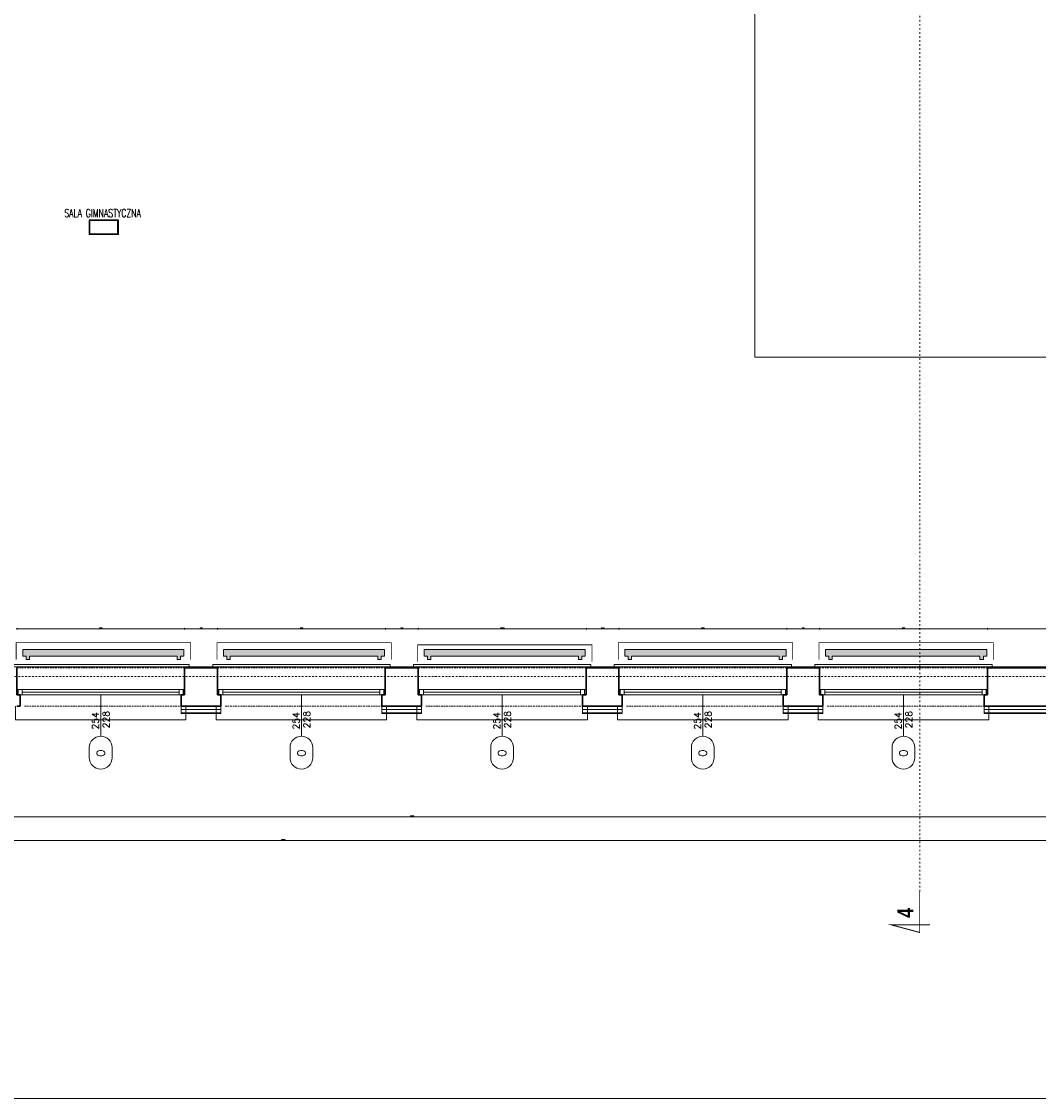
# Model space of a CAD drawing. Header units: millimetres. Extents: x -1893473 to 942156, y -568027 to 942944.
# Tile 128 of 256: x 148797 to 163948, y -519267 to -503224. Entities that reach past the tile are written whole.
import ezdxf
from ezdxf.enums import TextEntityAlignment as Align

# ---------------------------------------------------------------- set-up
doc = ezdxf.new("R2010")
doc.units = ezdxf.units.MM
doc.header["$LTSCALE"] = 0.2
for name, pattern in [('2_3', [1, 0.5, -0.5]), ('ACAD_ISO03W100', [30, 12, -18]), ('DASHDOT', [25.4, 12.7, -6.35, 0, -6.35]), ('HIDDEN', [9.525, 6.35, -3.175])]:
    doc.linetypes.add(name, pattern=pattern)
doc.layers.get('0').update_dxf_attribs({"lineweight": 0})
for name, color, linetype, lineweight in [('!! 0_ Istn-okna', 6, 'Continuous', 13), ('!! 0_ Istn-sciany', 7, 'Continuous', 30), ('!! 0_ Istn-widok', 1, 'Continuous', 15), ('!! 0_ Opis', 3, 'Continuous', 13), ('!! 0_Istn-cienka', 4, 'Continuous', 9), ('!! 0_Opis_okna', 8, 'Continuous', 15), ('!! 0_Opis_pom', 9, 'Continuous', 13), ('!! 0_Osie', 1, 'DASHDOT', 13), ('!! 1_ tynk zewn  - nowy', 21, 'Continuous', 20), ('!! 1_OPIS POM NOWE', 140, 'Continuous', 5), ('!! 2_ remont Ocieplenie', 4, 'ZIGZAG', 5), ('!! wymiary osi', 250, 'Continuous', 9), ('P-Opis nadproża', 150, 'Continuous', 9), ('P-Osie', 1, 'DASHDOT', 18)]:
    doc.layers.add(name, color=color, linetype=linetype, lineweight=lineweight)
for name, color, linetype, lineweight, plot in [('!! 0_Istn-grzejniki', 7, 'Continuous', 0, False), ('!! 0_ramki', 251, 'Continuous', 9, False), ('Powierzchnia', 140, 'Continuous', 5, False)]:
    doc.layers.add(name, color=color, linetype=linetype, lineweight=lineweight, plot=plot)
doc.layers.add('!! 1_Wyburzenia', color=7, linetype='ACAD_ISO03W100', lineweight=13, true_color=0xff0505)
doc.styles.add('ARCHETYP', font='romans.shx', dxfattribs={"height": 15})
doc.styles.add('ARIAL', font='tahoma.ttf')
doc.styles.add('STYLE7', font='ARIALNB.TTF')
doc.styles.add('TXT', font='simplex.shx')
doc.linetypes.add('ZIGZAG', pattern='A,0.00254,-5.08,[131,ltypeshp.shx,S=5.08,R=0,X=-5.08,Y=0],-10.16,[131,ltypeshp.shx,S=5.08,R=180,X=5.08,Y=0],-5.08', length=20.32254)
doc.dimstyles.new('DIM50', dxfattribs={"dimscale": 5, "dimtxt": 2.5, "dimasz": 1.5, "dimexe": 0, "dimexo": 0, "dimgap": 0.5, "dimtad": 1, "dimdec": 4, "dimrnd": 0.5, "dimdsep": 46, "dimtxsty": 'TXT', "dimblk1": 'TICK1', "dimblk2": 'TICK1', "dimsah": 1, "dimcen": 0, "dimse1": 1, "dimse2": 1, "dimclrd": 1, "dimclre": 7, "dimclrt": 9, "dimadec": 0, "dimazin": 0, "dimtfac": 1, "dimtdec": 4, "dimtmove": 2, "dimatfit": 3, "dimldrblk": 'TICK1', "dimfxl": 1, "dimtolj": 1, "dimarcsym": 0})

# ---------------------------------------------------------------- blocks, each defined once
blk = doc.blocks.new('okno 1')
at = {"layer": '!! 0_ Istn-okna'}
for points in [[(9, -36), (259, -36)], [(9, -44), (259, -44)], [(17, -40), (251, -40)]]:
    blk.add_lwpolyline(points, dxfattribs=at)
for points in [[(11, -44), (17, -44), (17, -36), (11, -36)], [(251, -44), (257, -44), (257, -36), (251, -36)]]:
    blk.add_lwpolyline(points, close=True, dxfattribs=at)
at = {"layer": '!! 0_ Istn-sciany'}
for points in [[(9, -36), (9, -4)], [(259, -36), (259, -4)], [(9, -36), (9, -44)], [(9, -44), (14, -44)], [(14, -44), (14, -61)], [(254, -44), (259, -44)], [(254, -44), (254, -61)], [(259, -36), (259, -44)], [(14, -61), (9, -61)], [(254, -61), (259, -61)]]:
    blk.add_lwpolyline(points, dxfattribs=at)
at = {"layer": '!! 0_ Istn-widok'}
for points in [[(2, 1), (266, 1)], [(2, -4), (2, 1)], [(266, -4), (266, 1)], [(7, -61), (7, -81)], [(261, -61), (261, -81)], [(261, -81), (7, -81)]]:
    blk.add_lwpolyline(points, dxfattribs=at)
at = {"layer": '!! 0_Istn-cienka', "linetype": 'HIDDEN', "ltscale": 2}
for points in [[(9, -4), (259, -4)], [(259, -61), (19, -61)]]:
    blk.add_lwpolyline(points, dxfattribs=at)
blk = doc.blocks.new('BLOK OSI')
at = {"layer": 'P-Osie'}
blk.add_lwpolyline([(48625.5, -199526.1), (52491.5, -199526.1)], dxfattribs=at)
blk = doc.blocks.new('1_ok-opis')
blk.add_line((0, 111.6), (0, 50))
for points in [[(-17, 128.6), (-17, 143.6)], [(17, 128.6), (17, 143.6)]]:
    blk.add_lwpolyline(points)
for centre, start, end in [((0, 143.6), 0, 180), ((0, 128.6), 180, 0)]:
    blk.add_arc(centre, 17, start, end)
at = {"style": 'ARCHETYP'}
for tag, height, rotation, p in [('NR', 12, 90, (0, 136.9)), ('NR', 12, 270, (0, 136.9)), ('SZEROKOŚĆ', 10, 90, (-8, 78.3)), ('WYSOKOŚĆ', 10, 270, (-8, 78.3)), ('WYSOKOŚĆ', 10, 90, (8, 78.3)), ('SZEROKOŚĆ', 10, 270, (8, 78.3))]:
    blk.add_attdef(tag, text='', height=height, rotation=rotation, dxfattribs=at).set_placement(p, align=Align.MIDDLE)
blk = doc.blocks.new('TICK1')
at = {"color": 2}
blk.add_line((-1, -1), (1, 1), dxfattribs=at)
at = {"color": 0}
for p, q in [((0, 0), (-1, 0)), ((0, -1.4), (0, 1.4))]:
    blk.add_line(p, q, dxfattribs=at)
blk = doc.blocks.new('*D1334')
at = {"layer": '!! wymiary osi', "color": 1, "lineweight": -2, "transparency": 16777216}
blk.add_line((266667, -521322), (295192, -521322), dxfattribs=at)
at = {"layer": 'DEFPOINTS', "color": 0, "transparency": 16777216}
for p in [(266660, -518004), (295200, -518004), (295200, -521322)]:
    blk.add_point(p, dxfattribs=at)
at = {"layer": '!! wymiary osi', "color": 1, "lineweight": -2, "transparency": 16777216, "xscale": 7.5, "yscale": 7.5, "zscale": 7.5, "rotation": 180}
blk.add_blockref('TICK1', (266660, -521322), dxfattribs=at)
at = {"layer": '!! wymiary osi', "color": 1, "lineweight": -2, "transparency": 16777216, "xscale": 7.5, "yscale": 7.5, "zscale": 7.5}
blk.add_blockref('TICK1', (295200, -521322), dxfattribs=at)
at = {"layer": '!! wymiary osi', "color": 9, "transparency": 16777216, "insert": (280930, -521313), "char_height": 12.5, "attachment_point": 5, "style": 'TXT'}
blk.add_mtext('\\A1;28540', dxfattribs=at)
blk = doc.blocks.new('*D1338')
at = {"layer": '!! wymiary osi', "color": 1, "lineweight": -2, "transparency": 16777216}
blk.add_line((270947, -520972), (294752, -520972), dxfattribs=at)
at = {"layer": 'DEFPOINTS', "color": 0, "transparency": 16777216}
for p in [(270940, -518754), (294760, -518754), (294760, -520972)]:
    blk.add_point(p, dxfattribs=at)
at = {"layer": '!! wymiary osi', "color": 1, "lineweight": -2, "transparency": 16777216, "xscale": 7.5, "yscale": 7.5, "zscale": 7.5, "rotation": 180}
blk.add_blockref('TICK1', (270940, -520972), dxfattribs=at)
at = {"layer": '!! wymiary osi', "color": 1, "lineweight": -2, "transparency": 16777216, "xscale": 7.5, "yscale": 7.5, "zscale": 7.5}
blk.add_blockref('TICK1', (294760, -520972), dxfattribs=at)
at = {"layer": '!! wymiary osi', "color": 9, "transparency": 16777216, "insert": (282850, -520963), "char_height": 12.5, "attachment_point": 5, "style": 'TXT'}
blk.add_mtext('\\A1;23820', dxfattribs=at)
blk = doc.blocks.new('*D1345')
at = {"layer": '!! wymiary osi', "color": 1, "lineweight": -2, "transparency": 16777216}
blk.add_line((276967, -518169), (279452, -518169), dxfattribs=at)
at = {"layer": 'DEFPOINTS', "color": 0, "transparency": 16777216}
for p in [(279460, -518169), (276960, -518754), (279460, -518754)]:
    blk.add_point(p, dxfattribs=at)
at = {"layer": '!! wymiary osi', "color": 1, "lineweight": -2, "transparency": 16777216, "xscale": 7.5, "yscale": 7.5, "zscale": 7.5, "rotation": 180}
blk.add_blockref('TICK1', (276960, -518169), dxfattribs=at)
at = {"layer": '!! wymiary osi', "color": 1, "lineweight": -2, "transparency": 16777216, "xscale": 7.5, "yscale": 7.5, "zscale": 7.5}
blk.add_blockref('TICK1', (279460, -518169), dxfattribs=at)
at = {"layer": '!! wymiary osi', "color": 9, "transparency": 16777216, "insert": (278210, -518160), "char_height": 12.5, "attachment_point": 5, "style": 'TXT'}
blk.add_mtext('\\A1;2500', dxfattribs=at)
blk = doc.blocks.new('*D1346')
at = {"layer": '!! wymiary osi', "color": 1, "lineweight": -2, "transparency": 16777216}
blk.add_line((279467, -518169), (279942, -518169), dxfattribs=at)
at = {"layer": 'DEFPOINTS', "color": 0, "transparency": 16777216}
for p in [(279950, -518169), (279460, -518754), (279950, -518754)]:
    blk.add_point(p, dxfattribs=at)
at = {"layer": '!! wymiary osi', "color": 1, "lineweight": -2, "transparency": 16777216, "xscale": 7.5, "yscale": 7.5, "zscale": 7.5, "rotation": 180}
blk.add_blockref('TICK1', (279460, -518169), dxfattribs=at)
at = {"layer": '!! wymiary osi', "color": 1, "lineweight": -2, "transparency": 16777216, "xscale": 7.5, "yscale": 7.5, "zscale": 7.5}
blk.add_blockref('TICK1', (279950, -518169), dxfattribs=at)
at = {"layer": '!! wymiary osi', "color": 9, "transparency": 16777216, "insert": (279705, -518160), "char_height": 12.5, "attachment_point": 5, "style": 'TXT'}
blk.add_mtext('\\A1;490', dxfattribs=at)
blk = doc.blocks.new('*D1347')
at = {"layer": '!! wymiary osi', "color": 1, "lineweight": -2, "transparency": 16777216}
blk.add_line((279957, -518169), (282442, -518169), dxfattribs=at)
at = {"layer": 'DEFPOINTS', "color": 0, "transparency": 16777216}
for p in [(282450, -518169), (279950, -518754), (282450, -518754)]:
    blk.add_point(p, dxfattribs=at)
at = {"layer": '!! wymiary osi', "color": 1, "lineweight": -2, "transparency": 16777216, "xscale": 7.5, "yscale": 7.5, "zscale": 7.5, "rotation": 180}
blk.add_blockref('TICK1', (279950, -518169), dxfattribs=at)
at = {"layer": '!! wymiary osi', "color": 1, "lineweight": -2, "transparency": 16777216, "xscale": 7.5, "yscale": 7.5, "zscale": 7.5}
blk.add_blockref('TICK1', (282450, -518169), dxfattribs=at)
at = {"layer": '!! wymiary osi', "color": 9, "transparency": 16777216, "insert": (281200, -518160), "char_height": 12.5, "attachment_point": 5, "style": 'TXT'}
blk.add_mtext('\\A1;2500', dxfattribs=at)
blk = doc.blocks.new('*D1348')
at = {"layer": '!! wymiary osi', "color": 1, "lineweight": -2, "transparency": 16777216}
blk.add_line((282457, -518169), (282932, -518169), dxfattribs=at)
at = {"layer": 'DEFPOINTS', "color": 0, "transparency": 16777216}
for p in [(282940, -518169), (282450, -518754), (282940, -518754)]:
    blk.add_point(p, dxfattribs=at)
at = {"layer": '!! wymiary osi', "color": 1, "lineweight": -2, "transparency": 16777216, "xscale": 7.5, "yscale": 7.5, "zscale": 7.5, "rotation": 180}
blk.add_blockref('TICK1', (282450, -518169), dxfattribs=at)
at = {"layer": '!! wymiary osi', "color": 1, "lineweight": -2, "transparency": 16777216, "xscale": 7.5, "yscale": 7.5, "zscale": 7.5}
blk.add_blockref('TICK1', (282940, -518169), dxfattribs=at)
at = {"layer": '!! wymiary osi', "color": 9, "transparency": 16777216, "insert": (282695, -518160), "char_height": 12.5, "attachment_point": 5, "style": 'TXT'}
blk.add_mtext('\\A1;490', dxfattribs=at)
blk = doc.blocks.new('*D1349')
at = {"layer": '!! wymiary osi', "color": 1, "lineweight": -2, "transparency": 16777216}
blk.add_line((282947, -518169), (285438, -518169), dxfattribs=at)
at = {"layer": 'DEFPOINTS', "color": 0, "transparency": 16777216}
for p in [(285445, -518169), (282940, -518754), (285445, -518754)]:
    blk.add_point(p, dxfattribs=at)
at = {"layer": '!! wymiary osi', "color": 1, "lineweight": -2, "transparency": 16777216, "xscale": 7.5, "yscale": 7.5, "zscale": 7.5, "rotation": 180}
blk.add_blockref('TICK1', (282940, -518169), dxfattribs=at)
at = {"layer": '!! wymiary osi', "color": 1, "lineweight": -2, "transparency": 16777216, "xscale": 7.5, "yscale": 7.5, "zscale": 7.5}
blk.add_blockref('TICK1', (285445, -518169), dxfattribs=at)
at = {"layer": '!! wymiary osi', "color": 9, "transparency": 16777216, "insert": (284192, -518160), "char_height": 12.5, "attachment_point": 5, "style": 'TXT'}
blk.add_mtext('\\A1;2505.5', dxfattribs=at)
blk = doc.blocks.new('*D1350')
at = {"layer": '!! wymiary osi', "color": 1, "lineweight": -2, "transparency": 16777216}
blk.add_line((285453, -518169), (285922, -518169), dxfattribs=at)
at = {"layer": 'DEFPOINTS', "color": 0, "transparency": 16777216}
for p in [(285930, -518169), (285445, -518754), (285930, -518754)]:
    blk.add_point(p, dxfattribs=at)
at = {"layer": '!! wymiary osi', "color": 1, "lineweight": -2, "transparency": 16777216, "xscale": 7.5, "yscale": 7.5, "zscale": 7.5, "rotation": 180}
blk.add_blockref('TICK1', (285445, -518169), dxfattribs=at)
at = {"layer": '!! wymiary osi', "color": 1, "lineweight": -2, "transparency": 16777216, "xscale": 7.5, "yscale": 7.5, "zscale": 7.5}
blk.add_blockref('TICK1', (285930, -518169), dxfattribs=at)
at = {"layer": '!! wymiary osi', "color": 9, "transparency": 16777216, "insert": (285687, -518160), "char_height": 12.5, "attachment_point": 5, "style": 'TXT'}
blk.add_mtext('\\A1;484.5', dxfattribs=at)
blk = doc.blocks.new('*D1351')
at = {"layer": '!! wymiary osi', "color": 1, "lineweight": -2, "transparency": 16777216}
blk.add_line((285937, -518169), (288422, -518169), dxfattribs=at)
at = {"layer": 'DEFPOINTS', "color": 0, "transparency": 16777216}
for p in [(288430, -518169), (285930, -518754), (288430, -518754)]:
    blk.add_point(p, dxfattribs=at)
at = {"layer": '!! wymiary osi', "color": 1, "lineweight": -2, "transparency": 16777216, "xscale": 7.5, "yscale": 7.5, "zscale": 7.5, "rotation": 180}
blk.add_blockref('TICK1', (285930, -518169), dxfattribs=at)
at = {"layer": '!! wymiary osi', "color": 1, "lineweight": -2, "transparency": 16777216, "xscale": 7.5, "yscale": 7.5, "zscale": 7.5}
blk.add_blockref('TICK1', (288430, -518169), dxfattribs=at)
at = {"layer": '!! wymiary osi', "color": 9, "transparency": 16777216, "insert": (287180, -518160), "char_height": 12.5, "attachment_point": 5, "style": 'TXT'}
blk.add_mtext('\\A1;2500', dxfattribs=at)
blk = doc.blocks.new('*D1352')
at = {"layer": '!! wymiary osi', "color": 1, "lineweight": -2, "transparency": 16777216}
blk.add_line((288437, -518169), (288912, -518169), dxfattribs=at)
at = {"layer": 'DEFPOINTS', "color": 0, "transparency": 16777216}
for p in [(288920, -518169), (288430, -518754), (288920, -518754)]:
    blk.add_point(p, dxfattribs=at)
at = {"layer": '!! wymiary osi', "color": 1, "lineweight": -2, "transparency": 16777216, "xscale": 7.5, "yscale": 7.5, "zscale": 7.5, "rotation": 180}
blk.add_blockref('TICK1', (288430, -518169), dxfattribs=at)
at = {"layer": '!! wymiary osi', "color": 1, "lineweight": -2, "transparency": 16777216, "xscale": 7.5, "yscale": 7.5, "zscale": 7.5}
blk.add_blockref('TICK1', (288920, -518169), dxfattribs=at)
at = {"layer": '!! wymiary osi', "color": 9, "transparency": 16777216, "insert": (288675, -518160), "char_height": 12.5, "attachment_point": 5, "style": 'TXT'}
blk.add_mtext('\\A1;490', dxfattribs=at)
blk = doc.blocks.new('*D1353')
at = {"layer": '!! wymiary osi', "color": 1, "lineweight": -2, "transparency": 16777216}
blk.add_line((288927, -518169), (291412, -518169), dxfattribs=at)
at = {"layer": 'DEFPOINTS', "color": 0, "transparency": 16777216}
for p in [(291420, -518169), (288920, -518754), (291420, -518754)]:
    blk.add_point(p, dxfattribs=at)
at = {"layer": '!! wymiary osi', "color": 1, "lineweight": -2, "transparency": 16777216, "xscale": 7.5, "yscale": 7.5, "zscale": 7.5, "rotation": 180}
blk.add_blockref('TICK1', (288920, -518169), dxfattribs=at)
at = {"layer": '!! wymiary osi', "color": 1, "lineweight": -2, "transparency": 16777216, "xscale": 7.5, "yscale": 7.5, "zscale": 7.5}
blk.add_blockref('TICK1', (291420, -518169), dxfattribs=at)
at = {"layer": '!! wymiary osi', "color": 9, "transparency": 16777216, "insert": (290170, -518160), "char_height": 12.5, "attachment_point": 5, "style": 'TXT'}
blk.add_mtext('\\A1;2500', dxfattribs=at)
blk = doc.blocks.new('*D1354')
at = {"layer": '!! wymiary osi', "color": 1, "lineweight": -2, "transparency": 16777216}
blk.add_line((291427, -518169), (294752, -518169), dxfattribs=at)
at = {"layer": 'DEFPOINTS', "color": 0, "transparency": 16777216}
for p in [(294760, -518169), (291420, -518754), (294760, -518754)]:
    blk.add_point(p, dxfattribs=at)
at = {"layer": '!! wymiary osi', "color": 1, "lineweight": -2, "transparency": 16777216, "xscale": 7.5, "yscale": 7.5, "zscale": 7.5, "rotation": 180}
blk.add_blockref('TICK1', (291420, -518169), dxfattribs=at)
at = {"layer": '!! wymiary osi', "color": 1, "lineweight": -2, "transparency": 16777216, "xscale": 7.5, "yscale": 7.5, "zscale": 7.5}
blk.add_blockref('TICK1', (294760, -518169), dxfattribs=at)
at = {"layer": '!! wymiary osi', "color": 9, "transparency": 16777216, "insert": (293090, -518160), "char_height": 12.5, "attachment_point": 5, "style": 'TXT'}
blk.add_mtext('\\A1;3340', dxfattribs=at)
blk = doc.blocks.new('oznaczenie przekroi')
at = {"layer": '!! 0_ Opis', "color": 2, "const_width": 1.44}
blk.add_lwpolyline([(87585.4, -199785.2), (87585.4, -199846.1), (87543.3, -199834.8), (87600.6, -199834.8)], dxfattribs=at)
blk.add_lwpolyline([(87585.4, -199785.2), (87585.4, -199846.1), (87543.3, -199834.8), (87600.6, -199834.8)], dxfattribs=at)
at = {"layer": '!! 1_Wyburzenia'}
blk.add_lwpolyline([(87585.4, -199785.2), (87585.4, -197220.1)], dxfattribs=at)
at = {"layer": '!! 0_ Opis', "color": 9, "style": 'STYLE7', "text_generation_flag": 6, "width": 0.95}
blk.add_text('4', height=24, rotation=270, dxfattribs=at).set_placement((87576, -199824.2))
blk = doc.blocks.new('A$C2EB40A8D')
at = {"layer": '!! 0_Istn-grzejniki'}
h = blk.add_hatch(color=0, dxfattribs=at)
h.dxf.hatch_style = 1
h.paths.add_polyline_path([(-14801.12989, -18327.48603), (-14801.12989, -18277.48603), (-14851.12989, -18277.48603), (-14851.12989, -18177.48603), (-12451.12989, -18177.48603), (-12451.12989, -18277.48603), (-12501.12989, -18277.48603), (-12501.12989, -18327.48603), (-12551.12989, -18327.48603), (-12551.12989, -18277.48603), (-14751.12989, -18277.48603), (-14751.12989, -18327.48603)])
h = blk.add_hatch(color=0, dxfattribs=at)
h.dxf.hatch_style = 1
h.paths.add_polyline_path([(-11811.12989, -18327.48603), (-11811.12989, -18277.48603), (-11861.12989, -18277.48603), (-11861.12989, -18177.48603), (-9461.12989, -18177.48603), (-9461.12989, -18277.48603), (-9511.12989, -18277.48603), (-9511.12989, -18327.48603), (-9561.12989, -18327.48603), (-9561.12989, -18277.48603), (-11761.12989, -18277.48603), (-11761.12989, -18327.48603)])
h = blk.add_hatch(color=0, dxfattribs=at)
h.dxf.hatch_style = 1
h.paths.add_polyline_path([(-8821.12989, -18327.48603), (-8821.12989, -18277.48603), (-8871.12989, -18277.48603), (-8871.12989, -18177.48603), (-6471.12989, -18177.48603), (-6471.12989, -18277.48603), (-6521.12989, -18277.48603), (-6521.12989, -18327.48603), (-6571.12989, -18327.48603), (-6571.12989, -18277.48603), (-8771.12989, -18277.48603), (-8771.12989, -18327.48603)])
h = blk.add_hatch(color=0, dxfattribs=at)
h.dxf.hatch_style = 1
h.paths.add_polyline_path([(-5831.12989, -18327.48603), (-5831.12989, -18277.48603), (-5881.12989, -18277.48603), (-5881.12989, -18177.48603), (-3481.12989, -18177.48603), (-3481.12989, -18277.48603), (-3531.12989, -18277.48603), (-3531.12989, -18327.48603), (-3581.12989, -18327.48603), (-3581.12989, -18277.48603), (-5781.12989, -18277.48603), (-5781.12989, -18327.48603)])
h = blk.add_hatch(color=0, dxfattribs=at)
h.dxf.hatch_style = 1
h.paths.add_polyline_path([(-2841.12989, -18327.48603), (-2841.12989, -18277.48603), (-2891.12989, -18277.48603), (-2891.12989, -18177.48603), (-491.12989, -18177.48603), (-491.12989, -18277.48603), (-541.12989, -18277.48603), (-541.12989, -18327.48603), (-591.12989, -18327.48603), (-591.12989, -18277.48603), (-2791.12989, -18277.48603), (-2791.12989, -18327.48603)])
at = {"layer": '!! 0_ Istn-sciany'}
for points in [[(2858.87011, -6292.48603), (2858.87011, -18452.48603), (-481.12989, -18452.48603)], [(3298.87011, -6292.48603), (3298.87011, -19022.48603), (-481.12989, -19022.48603)], [(-11951.12989, -18452.48603), (-12441.12989, -18452.48603)], [(-8961.12989, -18452.48603), (-9451.12989, -18452.48603)], [(-5971.12989, -18452.48603), (-6455.6193, -18452.48603)], [(-2981.12989, -18452.48603), (-3471.12989, -18452.48603)], [(-11941.12989, -19022.48603), (-12441.12989, -19022.48603)], [(-8961.12989, -19022.48603), (-9451.12989, -19022.48603)], [(-5971.12989, -19022.48603), (-6461.12989, -19022.48603)], [(-2981.12989, -19022.48603), (-3471.12989, -19022.48603)]]:
    blk.add_lwpolyline(points, dxfattribs=at)
at = {"layer": '!! 0_Istn-grzejniki', "linetype": '2_3', "ltscale": 10, "const_width": 10}
for points in [[(-14951.12989, -18327.48603), (-14951.12989, -18077.48603), (-12351.12989, -18077.48603), (-12351.12989, -18327.48603)], [(-11961.12989, -18327.48603), (-11961.12989, -18077.48603), (-9361.12989, -18077.48603), (-9361.12989, -18327.48603)], [(-8971.12989, -18357.48603), (-8971.12989, -18107.48603), (-6371.12989, -18107.48603), (-6371.12989, -18357.48603)], [(-5981.12989, -18327.48603), (-5981.12989, -18077.48603), (-3381.12989, -18077.48603), (-3381.12989, -18327.48603)], [(-2991.12989, -18327.48603), (-2991.12989, -18077.48603), (-391.12989, -18077.48603), (-391.12989, -18327.48603)]]:
    blk.add_lwpolyline(points, dxfattribs=at)
at = {"layer": '!! 0_Istn-grzejniki'}
for points in [[(-14801.12989, -18327.48603), (-14801.12989, -18277.48603), (-14851.12989, -18277.48603), (-14851.12989, -18177.48603), (-12451.12989, -18177.48603), (-12451.12989, -18277.48603), (-12501.12989, -18277.48603), (-12501.12989, -18327.48603), (-12551.12989, -18327.48603), (-12551.12989, -18277.48603), (-14751.12989, -18277.48603), (-14751.12989, -18327.48603)], [(-11811.12989, -18327.48603), (-11811.12989, -18277.48603), (-11861.12989, -18277.48603), (-11861.12989, -18177.48603), (-9461.12989, -18177.48603), (-9461.12989, -18277.48603), (-9511.12989, -18277.48603), (-9511.12989, -18327.48603), (-9561.12989, -18327.48603), (-9561.12989, -18277.48603), (-11761.12989, -18277.48603), (-11761.12989, -18327.48603)], [(-8821.12989, -18327.48603), (-8821.12989, -18277.48603), (-8871.12989, -18277.48603), (-8871.12989, -18177.48603), (-6471.12989, -18177.48603), (-6471.12989, -18277.48603), (-6521.12989, -18277.48603), (-6521.12989, -18327.48603), (-6571.12989, -18327.48603), (-6571.12989, -18277.48603), (-8771.12989, -18277.48603), (-8771.12989, -18327.48603)], [(-5831.12989, -18327.48603), (-5831.12989, -18277.48603), (-5881.12989, -18277.48603), (-5881.12989, -18177.48603), (-3481.12989, -18177.48603), (-3481.12989, -18277.48603), (-3531.12989, -18277.48603), (-3531.12989, -18327.48603), (-3581.12989, -18327.48603), (-3581.12989, -18277.48603), (-5781.12989, -18277.48603), (-5781.12989, -18327.48603)], [(-2841.12989, -18327.48603), (-2841.12989, -18277.48603), (-2891.12989, -18277.48603), (-2891.12989, -18177.48603), (-491.12989, -18177.48603), (-491.12989, -18277.48603), (-541.12989, -18277.48603), (-541.12989, -18327.48603), (-591.12989, -18327.48603), (-591.12989, -18277.48603), (-2791.12989, -18277.48603), (-2791.12989, -18327.48603)]]:
    blk.add_lwpolyline(points, close=True, dxfattribs=at)
at = {"layer": '!! 0_Opis_pom', "ltscale": 0.7}
for points in [[(-13863.54445, -11993.37769), (-13428.34445, -11993.37769), (-13428.34445, -11775.77769), (-13863.54445, -11775.77769)], [(-13852.66445, -11982.49769), (-13439.22445, -11982.49769), (-13439.22445, -11786.65769), (-13852.66445, -11786.65769)]]:
    blk.add_lwpolyline(points, close=True, dxfattribs=at)
at = {"layer": '!! 0_ramki'}
for points in [[(-3943.9525, -13823.32675), (-3943.9525, 28176.67325), (25756.0475, 28176.67325), (26256.0475, -13823.32675)], [(-31093.9525, 4834.99151), (10906.0475, 4834.99151), (10906.0475, -24865.00849), (-31093.9525, -24865.00849)]]:
    blk.add_lwpolyline(points, close=True, dxfattribs=at)
at = {"layer": '!! 1_ tynk zewn  - nowy'}
for points in [[(-12491.12989, -19132.48603), (-12491.12989, -19022.48603)], [(-11901.12989, -19132.48603), (-11901.12989, -19022.48603)], [(-9501.12989, -19132.48603), (-9501.12989, -19022.48603)], [(-8911.12989, -19132.48603), (-8911.12989, -19022.48603)], [(-6511.12989, -19132.48603), (-6511.12989, -19022.48603)], [(-5921.12989, -19132.48603), (-5921.12989, -19022.48603)], [(-3521.12989, -19132.48603), (-3521.12989, -19022.48603)], [(-2931.12989, -19132.48603), (-2931.12989, -19022.48603)], [(-531.12989, -19022.48603), (-531.12989, -19132.48603)], [(-11901.12989, -19122.48603), (-12491.12989, -19122.48603)], [(-11901.12989, -19132.48603), (-12491.12989, -19132.48603)], [(-8911.12989, -19122.48603), (-9501.12989, -19122.48603)], [(-8911.12989, -19132.48603), (-9501.12989, -19132.48603)], [(-5921.12989, -19122.48603), (-6511.12989, -19122.48603)], [(-5921.12989, -19132.48603), (-6511.12989, -19132.48603)], [(-2931.12989, -19122.48603), (-3521.12989, -19122.48603)], [(-2931.12989, -19132.48603), (-3521.12989, -19132.48603)], [(3393.8372, -19122.48603), (-531.12989, -19122.48603)], [(3403.83391, -19132.48603), (-531.12989, -19132.48603)]]:
    blk.add_lwpolyline(points, dxfattribs=at)
at = {"layer": '!! 2_ remont Ocieplenie', "linetype": 'ZIGZAG', "ltscale": 0.75}
for points in [[(-11901.12989, -19072.48603), (-12491.12989, -19072.48603)], [(-8911.12989, -19072.48603), (-9501.12989, -19072.48603)], [(-5921.12989, -19072.48603), (-6511.12989, -19072.48603)], [(-2931.12989, -19072.48603), (-3521.12989, -19072.48603)], [(3318.85365, -19072.48603), (-531.12989, -19072.48603)]]:
    blk.add_lwpolyline(points, dxfattribs=at)
at = {"layer": 'Powierzchnia'}
blk.add_lwpolyline([(-20961.12989, -6787.08775), (2858.87011, -6787.08775), (2858.87011, -18437.08775), (-20961.12989, -18437.08775)], close=True, dxfattribs=at)
at = {"layer": '!! 0_Opis_okna'}
ref = blk.add_blockref('1_ok-opis', (-13691.12989, -18352.48603), dxfattribs=dict(at, xscale=10, yscale=10, zscale=10, rotation=180))
ref.add_attrib('SZEROKOŚĆ', '254', dxfattribs={"layer": '0', "height": 100, "rotation": 90, "style": 'ARCHETYP'}).set_placement((-13771.12989, -19239.69012), align=Align.MIDDLE)
ref.add_attrib('WYSOKOŚĆ', '228', dxfattribs={"layer": '0', "height": 100, "rotation": 90, "style": 'ARCHETYP'}).set_placement((-13611.12989, -19221.95558), align=Align.MIDDLE)
ref.add_attrib('NR', 'O', dxfattribs={"layer": '0', "height": 120, "rotation": 90, "style": 'ARCHETYP'}).set_placement((-13691.12989, -19721.50049), align=Align.MIDDLE)
ref = blk.add_blockref('1_ok-opis', (-10701.12989, -18352.48603), dxfattribs=dict(at, xscale=10, yscale=10, zscale=10, rotation=180))
ref.add_attrib('SZEROKOŚĆ', '254', dxfattribs={"layer": '0', "height": 100, "rotation": 90, "style": 'ARCHETYP'}).set_placement((-10781.12989, -19239.69012), align=Align.MIDDLE)
ref.add_attrib('WYSOKOŚĆ', '228', dxfattribs={"layer": '0', "height": 100, "rotation": 90, "style": 'ARCHETYP'}).set_placement((-10621.12989, -19221.95558), align=Align.MIDDLE)
ref.add_attrib('NR', 'O', dxfattribs={"layer": '0', "height": 120, "rotation": 90, "style": 'ARCHETYP'}).set_placement((-10701.12989, -19721.50049), align=Align.MIDDLE)
ref = blk.add_blockref('1_ok-opis', (-7711.12989, -18352.48603), dxfattribs=dict(at, xscale=10, yscale=10, zscale=10, rotation=180))
ref.add_attrib('SZEROKOŚĆ', '254', dxfattribs={"layer": '0', "height": 100, "rotation": 90, "style": 'ARCHETYP'}).set_placement((-7791.12989, -19239.69012), align=Align.MIDDLE)
ref.add_attrib('WYSOKOŚĆ', '228', dxfattribs={"layer": '0', "height": 100, "rotation": 90, "style": 'ARCHETYP'}).set_placement((-7631.12989, -19221.95558), align=Align.MIDDLE)
ref.add_attrib('NR', 'O', dxfattribs={"layer": '0', "height": 120, "rotation": 90, "style": 'ARCHETYP'}).set_placement((-7711.12989, -19721.50049), align=Align.MIDDLE)
ref = blk.add_blockref('1_ok-opis', (-4721.12989, -18352.48603), dxfattribs=dict(at, xscale=10, yscale=10, zscale=10, rotation=180))
ref.add_attrib('SZEROKOŚĆ', '254', dxfattribs={"layer": '0', "height": 100, "rotation": 90, "style": 'ARCHETYP'}).set_placement((-4801.12989, -19239.69012), align=Align.MIDDLE)
ref.add_attrib('WYSOKOŚĆ', '228', dxfattribs={"layer": '0', "height": 100, "rotation": 90, "style": 'ARCHETYP'}).set_placement((-4641.12989, -19221.95558), align=Align.MIDDLE)
ref.add_attrib('NR', 'O', dxfattribs={"layer": '0', "height": 120, "rotation": 90, "style": 'ARCHETYP'}).set_placement((-4721.12989, -19721.50049), align=Align.MIDDLE)
ref = blk.add_blockref('1_ok-opis', (-1731.12989, -18352.48603), dxfattribs=dict(at, xscale=10, yscale=10, zscale=10, rotation=180))
ref.add_attrib('SZEROKOŚĆ', '254', dxfattribs={"layer": '0', "height": 100, "rotation": 90, "style": 'ARCHETYP'}).set_placement((-1811.12989, -19239.69012), align=Align.MIDDLE)
ref.add_attrib('WYSOKOŚĆ', '228', dxfattribs={"layer": '0', "height": 100, "rotation": 90, "style": 'ARCHETYP'}).set_placement((-1651.12989, -19221.95558), align=Align.MIDDLE)
ref.add_attrib('NR', 'O', dxfattribs={"layer": '0', "height": 120, "rotation": 90, "style": 'ARCHETYP'}).set_placement((-1731.12989, -19721.50049), align=Align.MIDDLE)
at = {"layer": '!! 0_Osie', "xscale": 10, "yscale": 10, "zscale": 10}
blk.add_blockref('BLOK OSI', (-516748.24414, 1976683.397), dxfattribs=at)
at = {"layer": '!! 1_Wyburzenia', "xscale": 10, "yscale": 10, "zscale": 10}
blk.add_blockref('oznaczenie przekroi', (-877343.67123, 1976068.79528), dxfattribs=at)
at = {"xscale": 10, "yscale": 10, "zscale": 10}
for p in [(-15031.12989, -18412.48603), (-12041.12989, -18412.48603), (-9051.12989, -18412.48603), (-6061.12989, -18412.48603), (-3071.12989, -18412.48603)]:
    blk.add_blockref('okno 1', p, dxfattribs=at)
at = {"layer": '!! 0_Opis_pom', "ltscale": 0.7, "style": 'TXT', "width": 0.7}
blk.add_text('SALA GIMNASTYCZNA ', height=120, dxfattribs=at).set_placement((-13634.79313, -11735.31456), align=Align.CENTER)
at = {"layer": '!! 0_Opis_pom', "ltscale": 0.7, "style": 'ARIAL'}
for tag, p in [('B1,21', (-891.77727, 31796.97458)), ('A1,16', (-13651.31084, 31587.95236)), ('B1/17', (-9701.43347, 31565.05244)), ('B1,19', (-5798.61305, 31587.22944)), ('1,23', (10805.41388, 31565.05244)), ('A1,1', (-16866.13618, 31459.3792)), ('1,22', (4526.58954, 31507.65132)), ('B1,18', (-7791.62894, 31330.08444)), ('B1,20', (-2961.4347, 31167.05787)), ('A1,6', (-19287.17717, 30923.71998)), ('B1,1', (14135.63445, 30913.92963)), ('B1,3', (17346.74696, 30023.81022)), ('B1,4', (29817.71501, 29157.67457)), ('A1,5', (-23454.5385, 28820.77901)), ('A1,2', (-17502.57721, 28602.57524)), ('B1,2D', (2616.16402, 28559.52261)), ('A1,15', (-13651.31084, 28261.46046)), ('B1,4', (29883.58177, 28158.35876)), ('B1,2B', (18801.54781, 27650.12382)), ('B1,2A', (13086.7373, 27376.04393)), ('A1,3', (-16846.27912, 25980.40356)), ('B1,8', (9089.53994, 25356.27639)), ('B1,6', (31915.87888, 23754.79829)), ('A1,4', (-24010.17576, 23559.17399)), ('B1,14', (-11621.32288, 23261.44183)), ('B1,13', (-3080.55208, 22924.09997)), ('B1,5', (29245.49088, 22896.69268)), ('B1,10', (3982.60923, 22874.21277)), ('B1,9', (5634.43488, 22623.92098)), ('B1,2C', (13327.26639, 22378.5328)), ('B1,7', (16398.41175, 22348.28836)), ('B1,11', (5553.20442, 20939.83877)), ('B1,12', (3693.27174, 20628.72148)), ('C1,3', (5969.08376, 16336.01084)), ('C1,2', (11955.93711, 11671.55655)), ('C1,1', (15659.17205, 11415.94196)), ('C1,4', (5140.00888, 9205.5831)), ('C1,5', (5680.4486, 6154.54995)), ('C1,10', (16327.05085, 6080.66085)), ('C1,9', (16526.57171, 3173.45283)), ('C1,6', (6367.37903, 2771.84181)), ('D0,18', (-1981.87701, -110.73158)), ('D0,7', (-13531.42299, -1159.67649)), ('C1,7', (7275.77161, -1303.00991)), ('D0,3', (-9324.21674, -1442.63631)), ('D0,17', (2064.87671, -1345.69113)), ('D0,6', (-17529.61851, -1957.37463)), ('D0,10', (-21369.4432, -2140.60378)), ('D,09', (-12990.08379, -2746.32902)), ('D0,2', (-5516.19514, -3101.87722)), ('D0,16', (2266.73061, -3284.15369)), ('D0,8', (-14357.79539, -3567.69719)), ('D0,5', (-10461.54478, -3629.26575)), ('D0,4', (-8396.53404, -4353.7937)), ('D0,15', (1974.41895, -5205.84774)), ('D0,1', (-5633.49598, -5662.48534)), ('D0,11', (-23334.09291, -6045.78706)), ('D0,12', (-22436.85763, -9302.9678)), ('D0,13', (-22436.85763, -11581.16526)), ('D0,14', (-13645.94445, -11884.57769))]:
    blk.add_attdef(tag, text='', height=119.68, dxfattribs=at).set_placement(p, align=Align.MIDDLE_CENTER)
at = {"layer": '!! 1_OPIS POM NOWE', "style": 'ARIAL'}
for tag, p in [('C1.7A', (7769.3756, 685.765)), ('C1.7C', (7655.80151, -2045.04756)), ('C1.8B', (10935.93068, -2107.41983)), ('C1.8A', (13897.39715, -2120.69016)), ('C1.7B', (8274.43201, -3270.18959)), ('E1.2', (16701.02923, -5331.07351)), ('E1.5E', (21974.23379, -5463.99012)), ('E1.5D', (24989.27391, -5785.36474)), ('E1.1', (8357.81567, -5851.01076)), ('E1.5C', (25222.53959, -6394.64172)), ('E1.5B', (27694.70831, -7009.86571)), ('E1.6', (5279.46063, -8141.28746)), ('E1.5A', (25547.9555, -8495.18994)), ('E1.5F', (22414.7084, -9822.66389)), ('E1.5G', (23977.19473, -9792.46695)), ('E1,4', (13935.69867, -10458.20073)), ('E1.5L', (28030.8296, -11267.7725)), ('E1.3', (5639.18862, -11994.01941)), ('E1.5H', (23988.49716, -12231.38049)), ('E1.5K', (27714.73934, -12977.98364)), ('E1.5I', (22290.68736, -13989.9049)), ('E1.5J', (27095.71534, -16088.17469))]:
    blk.add_attdef(tag, text='', height=119.68, dxfattribs=at).set_placement(p, align=Align.MIDDLE_CENTER)
at = {"layer": '!! wymiary osi'}
for base, p1, p2, picture, middle in [((3298.87011, -21020.84684), (-25241.12989, -17702.48603), (3298.87011, -17702.48603), '*D1334', (-10971.12989, -21012.09684)), ((-12441.12989, -17867.62095), (-14941.12989, -18452.48603), (-12441.12989, -18452.48603), '*D1345', (-13691.12989, -17858.87095)), ((-11951.12989, -17867.62095), (-12441.12989, -18452.48603), (-11951.12989, -18452.48603), '*D1346', (-12196.12989, -17858.87095)), ((-9451.12989, -17867.62095), (-11951.12989, -18452.48603), (-9451.12989, -18452.48603), '*D1347', (-10701.12989, -17858.87095)), ((-8961.12989, -17867.62095), (-9451.12989, -18452.48603), (-8961.12989, -18452.48603), '*D1348', (-9206.12989, -17858.87095)), ((-6455.6193, -17867.62095), (-8961.12989, -18452.48603), (-6455.6193, -18452.48603), '*D1349', (-7708.37459, -17858.87095)), ((-5971.12989, -17867.62095), (-6455.6193, -18452.48603), (-5971.12989, -18452.48603), '*D1350', (-6213.37459, -17858.87095)), ((-3471.12989, -17867.62095), (-5971.12989, -18452.48603), (-3471.12989, -18452.48603), '*D1351', (-4721.12989, -17858.87095)), ((-2981.12989, -17867.62095), (-3471.12989, -18452.48603), (-2981.12989, -18452.48603), '*D1352', (-3226.12989, -17858.87095)), ((-481.12989, -17867.62095), (-2981.12989, -18452.48603), (-481.12989, -18452.48603), '*D1353', (-1731.12989, -17858.87095)), ((2858.87011, -17867.62095), (-481.12989, -18452.48603), (2858.87011, -18452.48603), '*D1354', (1188.87011, -17858.87095)), ((2858.87011, -20670.90981), (-20961.12989, -18452.48603), (2858.87011, -18452.48603), '*D1338', (-9051.12989, -20662.15981))]:
    dim = blk.add_linear_dim(base=base, p1=p1, p2=p2, dimstyle='DIM50', dxfattribs=at)
    dim.commit()
    dim.dimension.update_dxf_attribs({"geometry": picture, "text_midpoint": middle, "insert": (-291900.79406, 500301.26018)})

msp = doc.modelspace()

# ---------------------------------------------------------------- block references
at = {"layer": 'P-Opis nadproża', "color": 4}
msp.add_blockref('A$C2EB40A8D', (163667.94092, -494401.63474), dxfattribs=at)

doc.saveas('drawing.dxf')
